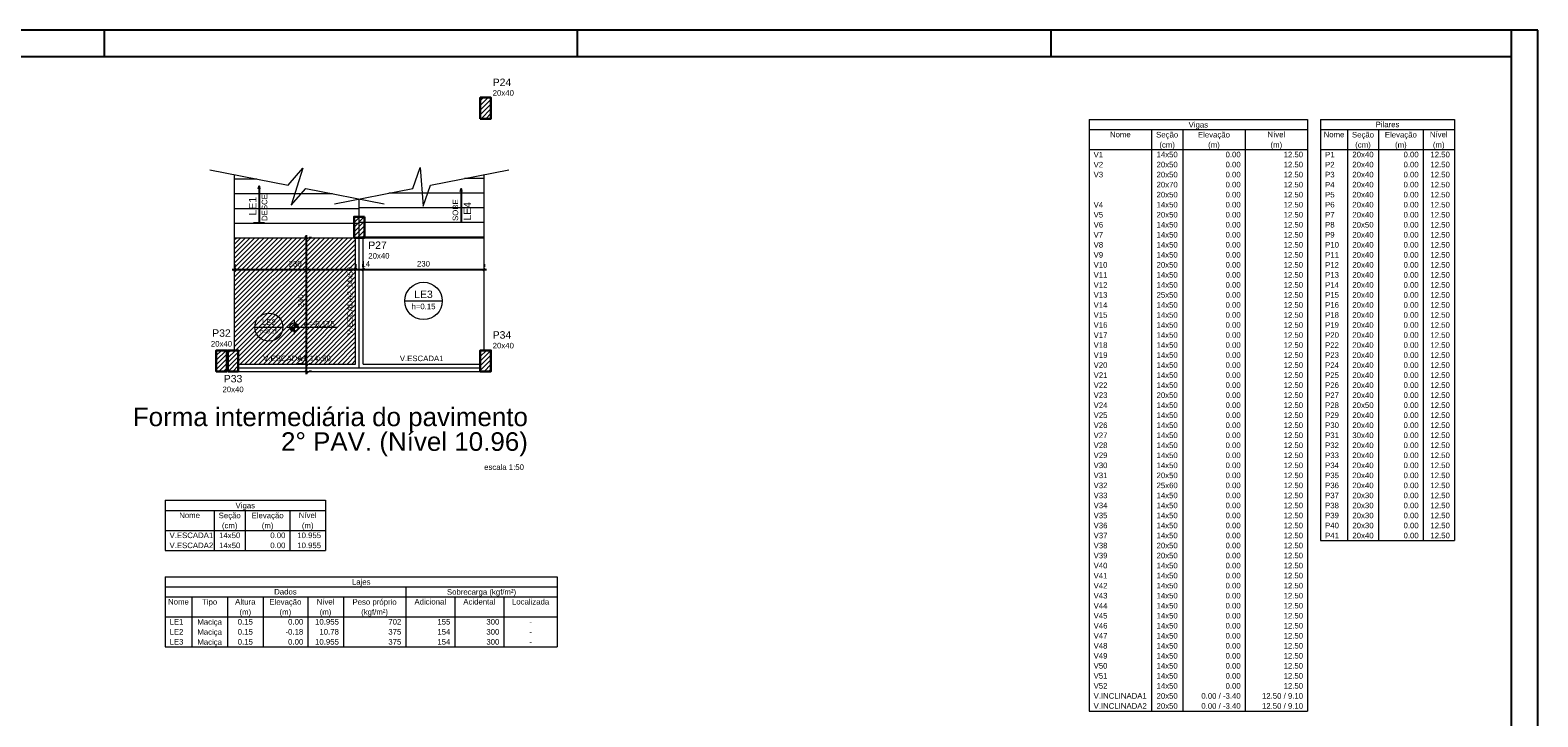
# Model space of a CAD drawing. Header units: millimetres. Extents: x 10 to 1250, y -62 to 528.
# Tile 193 of 193: x 103 to 160, y 296 to 322. Entities that reach past the tile are written whole.
import ezdxf

# ---------------------------------------------------------------- set-up
doc = ezdxf.new("R2010")
doc.units = ezdxf.units.MM
doc.header["$LTSCALE"] = 0.05
for name, color, linetype, lineweight in [('FO-Cortes', 9, 'Continuous', 5), ('FO-Cotas', 5, 'Continuous', 5), ('FO-Eixos', 5, 'Continuous', 5), ('FO-Hachura laje com elevação negativa', 31, 'Continuous', 5), ('FO-Hachura pilar que passa', 19, 'Continuous', 5), ('FO-Hachuras das lajes', 1, 'Continuous', 20), ('FO-Pilares', 4, 'Continuous', 30), ('FO-Textos das lajes', 3, 'Continuous', 20), ('FO-Textos das vigas', 7, 'Continuous', 5), ('FO-Textos dos pilares', 7, 'Continuous', 5), ('FO-Títulos', 7, 'Continuous', 5), ('FO-Vigas', 7, 'Continuous', 5)]:
    doc.layers.add(name, color=color, linetype=linetype, lineweight=lineweight)
doc.layers.add('FOLHA_PADRÃO', color=7, linetype='Continuous')
doc.styles.add('Arial', font='arial.ttf')
doc.styles.get("Standard").update_dxf_attribs({"font": 'arial.ttf'})
doc.dimstyles.get("Standard").update_dxf_attribs({"dimtxt": 0.18, "dimasz": 0.18, "dimexe": 0.18, "dimexo": 0.0625, "dimgap": 0.1, "dimtad": 1, "dimzin": 0, "dimdsep": 46, "dimtxsty": 'Standard', "dimblk": 'OBLIQUE', "dimcen": 0.1, "dimadec": 0, "dimazin": 0, "dimtfac": 1, "dimtofl": 0, "dimtmove": 0, "dimatfit": 3, "dimldrblk": 'OBLIQUE', "dimfxl": 1, "dimtolj": 1, "dimtzin": 0, "dimarcsym": 1})
doc.dimstyles.new('UM_50.000000', dxfattribs={"dimtxt": 0.18, "dimasz": 0.1, "dimexe": 0.1, "dimexo": 0.2, "dimgap": 0.1, "dimtad": 1, "dimdec": 1, "dimlfac": 50, "dimzin": 0, "dimdsep": 46, "dimtxsty": 'Standard', "dimblk": 'OBLIQUE', "dimcen": 0.09, "dimdle": 0.1, "dimadec": 1, "dimazin": 2, "dimtfac": 1, "dimtdec": 1, "dimtofl": 0, "dimtmove": 0, "dimatfit": 3, "dimldrblk": 'OBLIQUE', "dimfxl": 1, "dimtolj": 1, "dimarcsym": 1})
pattern_1 = [(45, (36.00608, 890.04209), (-0.088388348, 0.088388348), [])]

# ---------------------------------------------------------------- blocks, each defined once
blk = doc.blocks.new('_Oblique')
at = {"color": 0, "linetype": 'ByBlock', "lineweight": -2}
blk.add_line((-0.5, -0.5), (0.5, 0.5), dxfattribs=at)
blk = doc.blocks.new('*D602')
at = {"layer": 'Defpoints', "color": 0, "transparency": 16777216}
for p in [(110.783, 312.792), (115.383, 312.792), (115.383, 312.792)]:
    blk.add_point(p, dxfattribs=at)
at = {"layer": 'FO-Cotas', "color": 0, "lineweight": -2, "transparency": 16777216}
for p, q in [((110.783, 312.992), (110.783, 312.892)), ((115.383, 312.992), (115.383, 312.892)), ((110.683, 312.792), (115.483, 312.792))]:
    blk.add_line(p, q, dxfattribs=at)
at = {"layer": 'FO-Cotas', "color": 0, "lineweight": -2, "transparency": 16777216, "xscale": 0.1, "yscale": 0.1, "zscale": 0.1, "rotation": 180}
blk.add_blockref('_Oblique', (110.783, 312.792), dxfattribs=at)
at = {"layer": 'FO-Cotas', "color": 0, "lineweight": -2, "transparency": 16777216, "xscale": 0.1, "yscale": 0.1, "zscale": 0.1}
blk.add_blockref('_Oblique', (115.383, 312.792), dxfattribs=at)
at = {"layer": 'FO-Cotas', "transparency": 16777216, "insert": (113.083, 313.004), "char_height": 0.2118, "attachment_point": 5, "rotation": 0.00573, "style": 'Arial'}
blk.add_mtext('\\A1;230', dxfattribs=at)
blk = doc.blocks.new('*D603')
at = {"layer": 'Defpoints', "color": 0, "transparency": 16777216}
for p in [(115.383, 312.792), (115.663, 312.792), (115.663, 312.792)]:
    blk.add_point(p, dxfattribs=at)
at = {"layer": 'FO-Cotas', "color": 0, "lineweight": -2, "transparency": 16777216}
for p, q in [((115.383, 312.992), (115.383, 312.892)), ((115.663, 312.992), (115.663, 312.892)), ((115.283, 312.792), (115.763, 312.792))]:
    blk.add_line(p, q, dxfattribs=at)
at = {"layer": 'FO-Cotas', "color": 0, "lineweight": -2, "transparency": 16777216, "xscale": 0.1, "yscale": 0.1, "zscale": 0.1, "rotation": 180}
blk.add_blockref('_Oblique', (115.383, 312.792), dxfattribs=at)
at = {"layer": 'FO-Cotas', "color": 0, "lineweight": -2, "transparency": 16777216, "xscale": 0.1, "yscale": 0.1, "zscale": 0.1}
blk.add_blockref('_Oblique', (115.663, 312.792), dxfattribs=at)
at = {"layer": 'FO-Cotas', "transparency": 16777216, "insert": (115.769, 313.004), "char_height": 0.2118, "attachment_point": 5, "rotation": 0.00573, "style": 'Arial'}
blk.add_mtext('\\A1;14', dxfattribs=at)
blk = doc.blocks.new('*D604')
at = {"layer": 'Defpoints', "color": 0, "transparency": 16777216}
for p in [(115.663, 312.792), (120.263, 312.792), (120.263, 312.792)]:
    blk.add_point(p, dxfattribs=at)
at = {"layer": 'FO-Cotas', "color": 0, "lineweight": -2, "transparency": 16777216}
for p, q in [((115.663, 312.992), (115.663, 312.892)), ((120.263, 312.992), (120.263, 312.892)), ((115.563, 312.792), (120.363, 312.792))]:
    blk.add_line(p, q, dxfattribs=at)
at = {"layer": 'FO-Cotas', "color": 0, "lineweight": -2, "transparency": 16777216, "xscale": 0.1, "yscale": 0.1, "zscale": 0.1, "rotation": 180}
blk.add_blockref('_Oblique', (115.663, 312.792), dxfattribs=at)
at = {"layer": 'FO-Cotas', "color": 0, "lineweight": -2, "transparency": 16777216, "xscale": 0.1, "yscale": 0.1, "zscale": 0.1}
blk.add_blockref('_Oblique', (120.263, 312.792), dxfattribs=at)
at = {"layer": 'FO-Cotas', "transparency": 16777216, "insert": (117.963, 313.004), "char_height": 0.2118, "attachment_point": 5, "rotation": 0.00573, "style": 'Arial'}
blk.add_mtext('\\A1;230', dxfattribs=at)
blk = doc.blocks.new('*D605')
at = {"layer": 'Defpoints', "color": 0, "transparency": 16777216}
for p in [(113.511, 309.192), (113.511, 309.192), (113.511, 308.912)]:
    blk.add_point(p, dxfattribs=at)
at = {"layer": 'FO-Cotas', "color": 0, "lineweight": -2, "transparency": 16777216}
for p, q in [((113.511, 308.812), (113.511, 309.292)), ((113.711, 309.192), (113.611, 309.192)), ((113.711, 308.912), (113.611, 308.912))]:
    blk.add_line(p, q, dxfattribs=at)
at = {"layer": 'FO-Cotas', "color": 0, "lineweight": -2, "transparency": 16777216, "xscale": 0.1, "yscale": 0.1, "zscale": 0.1}
for p, rotation in [((113.511, 309.192), 90), ((113.511, 308.912), 270)]:
    blk.add_blockref('_Oblique', p, dxfattribs=dict(at, rotation=rotation))
at = {"layer": 'FO-Cotas', "transparency": 16777216, "insert": (113.299, 309.298), "char_height": 0.2118, "attachment_point": 5, "rotation": 90, "style": 'Arial'}
blk.add_mtext('\\A1;14', dxfattribs=at)
blk = doc.blocks.new('*D606')
at = {"layer": 'Defpoints', "color": 0, "transparency": 16777216}
for p in [(113.511, 313.992), (113.511, 313.992), (113.511, 309.192)]:
    blk.add_point(p, dxfattribs=at)
at = {"layer": 'FO-Cotas', "color": 0, "lineweight": -2, "transparency": 16777216}
for p, q in [((113.511, 309.092), (113.511, 314.092)), ((113.711, 313.992), (113.611, 313.992)), ((113.711, 309.192), (113.611, 309.192))]:
    blk.add_line(p, q, dxfattribs=at)
at = {"layer": 'FO-Cotas', "color": 0, "lineweight": -2, "transparency": 16777216, "xscale": 0.1, "yscale": 0.1, "zscale": 0.1}
for p, rotation in [((113.511, 313.992), 90), ((113.511, 309.192), 270)]:
    blk.add_blockref('_Oblique', p, dxfattribs=dict(at, rotation=rotation))
at = {"layer": 'FO-Cotas', "transparency": 16777216, "insert": (113.299, 311.592), "char_height": 0.2118, "attachment_point": 5, "rotation": 90, "style": 'Arial'}
blk.add_mtext('\\A1;240', dxfattribs=at)
blk = doc.blocks.new('A1EST. 1500')
at = {"layer": 'FOLHA_PADRÃO', "color": 1, "linetype": 'Continuous'}
for p, q in [((150.008, 59.4), (0, 59.4)), ((95.5, 59.4), (95.5, 58.4)), ((113.5, 58.4), (113.5, 59.4)), ((131.5, 59.4), (131.5, 58.4)), ((149, 59.4), (149, 58.4)), ((150, 59.4), (150, 0))]:
    blk.add_line(p, q, dxfattribs=at)
at = {"layer": 'FOLHA_PADRÃO', "color": 6, "linetype": 'Continuous'}
blk.add_lwpolyline([(149, 58.4), (149, 1), (1, 1), (1, 58.4), (149, 58.4)], dxfattribs=at)

msp = doc.modelspace()

# ---------------------------------------------------------------- hatches: boundary and pattern name
at = {"layer": 'FO-Hachura laje com elevação negativa', "linetype": 'Continuous'}
h = msp.add_hatch(dxfattribs=at)
h.set_pattern_fill('ANSI31', color=256, style=0)
h.set_pattern_definition(pattern_1)
h.paths.add_polyline_path([(115.3832, 309.192), (115.3832, 313.992), (115.3232, 313.992), (110.7832, 313.992), (110.7832, 309.712), (110.9232, 309.712), (110.9232, 309.192), (115.3832, 309.192)])
h = msp.add_hatch(dxfattribs=at)
h.set_pattern_fill('ANSI31', color=256, style=0)
h.set_pattern_definition(pattern_1)
h.paths.add_polyline_path([(115.3832, 309.192), (115.3832, 313.992), (115.3232, 313.992), (110.7832, 313.992), (110.7832, 309.712), (110.9232, 309.712), (110.9232, 309.192), (115.3832, 309.192)])
at = {"layer": 'FO-Hachura pilar que passa', "linetype": 'Continuous'}
h = msp.add_hatch(dxfattribs=at)
h.set_pattern_fill('ANSI31', color=256, style=0)
h.set_pattern_definition(pattern_1)
h.paths.add_polyline_path([(120.1232, 318.522), (120.3232, 318.522), (120.5232, 318.522), (120.5232, 318.922), (120.5232, 319.322), (120.3232, 319.322), (120.1232, 319.322), (120.1232, 318.922)])
h = msp.add_hatch(dxfattribs=at)
h.set_pattern_fill('ANSI31', color=256, style=0)
h.set_pattern_definition(pattern_1)
h.paths.add_polyline_path([(115.7232, 314.792), (115.5232, 314.792), (115.3232, 314.792), (115.3232, 314.392), (115.3232, 313.992), (115.5232, 313.992), (115.7232, 313.992), (115.7232, 314.392)])
h = msp.add_hatch(dxfattribs=at)
h.set_pattern_fill('ANSI31', color=256, style=0)
h.set_pattern_definition(pattern_1)
h.paths.add_polyline_path([(110.4832, 309.712), (110.2832, 309.712), (110.0832, 309.712), (110.0832, 309.312), (110.0832, 308.912), (110.2832, 308.912), (110.4832, 308.912), (110.4832, 309.312)])
h = msp.add_hatch(dxfattribs=at)
h.set_pattern_fill('ANSI31', color=256, style=0)
h.set_pattern_definition(pattern_1)
h.paths.add_polyline_path([(110.5232, 308.912), (110.7232, 308.912), (110.9232, 308.912), (110.9232, 309.312), (110.9232, 309.712), (110.7232, 309.712), (110.5232, 309.712), (110.5232, 309.312)])
h = msp.add_hatch(dxfattribs=at)
h.set_pattern_fill('ANSI31', color=256, style=0)
h.set_pattern_definition(pattern_1)
h.paths.add_polyline_path([(120.1232, 308.912), (120.3232, 308.912), (120.5232, 308.912), (120.5232, 309.312), (120.5232, 309.712), (120.3232, 309.712), (120.1232, 309.712), (120.1232, 309.312)])
at = {"layer": 'FO-Textos das lajes', "linetype": 'Continuous'}
for points in [[(113.0412, 310.5935), (113.2, 310.5935), (113.1946, 310.6347), (113.1788, 310.673), (113.1535, 310.7059), (113.1206, 310.7311), (113.0823, 310.747), (113.0412, 310.7524), (113.0412, 310.5935)], [(113.0412, 310.5935), (112.8823, 310.5935), (112.8878, 310.5524), (112.9036, 310.5141), (112.9289, 310.4812), (112.9618, 310.456), (113.0001, 310.4401), (113.0412, 310.4347), (113.0412, 310.5935)]]:
    msp.add_hatch(color=256, dxfattribs=at).paths.add_polyline_path(points)

# ---------------------------------------------------------------- linework, layer by layer
at = {"layer": 'FO-Cortes', "linetype": 'Continuous'}
for p, q in [((109.8352, 316.582), (112.8214, 315.9992)), ((112.8214, 315.9992), (113.3764, 316.6367)), ((113.3764, 316.6367), (112.9301, 315.2323)), ((117.5614, 315.8697), (117.836, 316.669)), ((117.836, 316.669), (117.9505, 315.1999)), ((118.225, 315.9992), (121.2112, 316.582)), ((112.9301, 315.2323), (113.485, 315.8697)), ((113.485, 315.8697), (116.4712, 315.287)), ((114.5752, 315.287), (117.5614, 315.8697)), ((117.9505, 315.1999), (118.225, 315.9992))]:
    msp.add_line(p, q, dxfattribs=at)
at = {"layer": 'FO-Eixos'}
for p, q in [((115.5232, 309.052), (115.5232, 313.992)), ((110.9232, 309.052), (115.5232, 309.052)), ((115.5232, 309.052), (120.1232, 309.052))]:
    msp.add_line(p, q, dxfattribs=at)
at = {"layer": 'FO-Hachuras das lajes', "linetype": 'Continuous'}
for p, q in [((110.7832, 313.992), (110.7832, 316.397)), ((120.2632, 313.992), (120.2632, 316.397)), ((110.7832, 316.232), (111.6287, 316.232)), ((120.2632, 316.252), (119.5202, 316.252)), ((110.7832, 315.672), (114.4984, 315.672)), ((115.5232, 313.992), (115.5232, 315.472)), ((115.5232, 313.992), (115.5232, 315.472)), ((120.2632, 315.692), (116.6506, 315.692)), ((110.7832, 315.112), (115.5232, 315.112)), ((120.2632, 315.132), (115.5232, 315.132)), ((110.7832, 314.552), (115.5232, 314.552)), ((120.2632, 314.572), (115.5232, 314.572)), ((120.2632, 314.012), (115.5232, 314.012))]:
    msp.add_line(p, q, dxfattribs=at)
at = {"layer": 'FO-Pilares'}
for points in [[(120.1232, 318.522), (120.3232, 318.522), (120.5232, 318.522), (120.5232, 318.922), (120.5232, 319.322), (120.3232, 319.322), (120.1232, 319.322), (120.1232, 318.922), (120.1232, 318.522)], [(115.7232, 314.792), (115.5232, 314.792), (115.3232, 314.792), (115.3232, 314.392), (115.3232, 313.992), (115.5232, 313.992), (115.7232, 313.992), (115.7232, 314.392), (115.7232, 314.792)], [(110.4832, 309.712), (110.2832, 309.712), (110.0832, 309.712), (110.0832, 309.312), (110.0832, 308.912), (110.2832, 308.912), (110.4832, 308.912), (110.4832, 309.312), (110.4832, 309.712)], [(110.5232, 308.912), (110.7232, 308.912), (110.9232, 308.912), (110.9232, 309.312), (110.9232, 309.712), (110.7232, 309.712), (110.5232, 309.712), (110.5232, 309.312), (110.5232, 308.912)], [(120.1232, 308.912), (120.3232, 308.912), (120.5232, 308.912), (120.5232, 309.312), (120.5232, 309.712), (120.3232, 309.712), (120.1232, 309.712), (120.1232, 309.312), (120.1232, 308.912)]]:
    msp.add_lwpolyline(points, close=True, dxfattribs=at)
at = {"layer": 'FO-Textos das lajes', "linetype": 'Continuous'}
for p, q in [((111.4981, 314.5797), (111.9217, 314.5797)), ((111.4981, 314.5797), (111.9217, 314.5797)), ((119.6014, 314.5797), (119.1778, 314.5797)), ((119.6014, 314.5797), (119.1778, 314.5797))]:
    msp.add_line(p, q, dxfattribs=at)
at = {"layer": 'FO-Textos das lajes'}
for p, q in [((117.2528, 311.592), (118.6736, 311.592)), ((113.0412, 310.8583), (113.0412, 310.3288)), ((111.552, 310.5935), (112.6176, 310.5935)), ((112.7764, 310.5935), (113.3059, 310.5935)), ((113.3059, 310.5935), (114.6971, 310.5935))]:
    msp.add_line(p, q, dxfattribs=at)
for centre, radius in [((117.9632, 311.592), 0.7104), ((112.0848, 310.5935), 0.5328), ((113.0412, 310.5935), 0.1588)]:
    msp.add_circle(centre, radius, dxfattribs=at)
at = {"layer": 'FO-Textos das vigas'}
for p, q in [((143.2681, 318.4889), (151.5706, 318.4889)), ((143.2681, 318.4889), (143.2681, 295.9957)), ((143.2681, 318.1076), (151.5706, 318.1076)), ((145.6402, 318.1076), (145.6402, 295.9957)), ((146.8263, 318.1076), (146.8263, 295.9957)), ((149.1985, 318.1076), (149.1985, 295.9957)), ((151.5706, 318.4889), (151.5706, 295.9957)), ((143.2681, 317.3452), (151.5706, 317.3452)), ((108.139, 304.0082), (114.2388, 304.0082)), ((108.139, 304.0082), (108.139, 302.102)), ((114.2388, 304.0082), (114.2388, 302.102)), ((108.139, 303.627), (114.2388, 303.627)), ((110.0028, 303.627), (110.0028, 302.102)), ((111.1889, 303.627), (111.1889, 302.102)), ((112.8833, 303.627), (112.8833, 302.102)), ((108.139, 302.8645), (114.2388, 302.8645)), ((108.139, 302.102), (114.2388, 302.102)), ((108.139, 301.102), (123.0497, 301.102)), ((108.139, 301.102), (108.139, 300.7208)), ((123.0497, 301.102), (123.0497, 300.7208)), ((108.139, 300.7208), (123.0497, 300.7208)), ((108.139, 300.7208), (123.0497, 300.7208)), ((108.139, 300.7208), (108.139, 298.4333)), ((108.139, 300.3395), (123.0497, 300.3395)), ((109.1556, 300.3395), (109.1556, 298.4333)), ((110.5111, 300.3395), (110.5111, 298.4333)), ((111.8667, 300.3395), (111.8667, 298.4333)), ((113.5611, 300.3395), (113.5611, 298.4333)), ((114.9166, 300.3395), (114.9166, 298.4333)), ((117.2887, 300.7208), (117.2887, 300.3395)), ((117.2887, 300.3395), (117.2887, 298.4333)), ((119.1526, 300.3395), (119.1526, 298.4333)), ((121.0164, 300.3395), (121.0164, 298.4333)), ((123.0497, 300.7208), (123.0497, 298.4333)), ((108.139, 299.577), (123.0497, 299.577)), ((108.139, 298.4333), (123.0497, 298.4333)), ((143.2681, 295.9957), (151.5706, 295.9957))]:
    msp.add_line(p, q, dxfattribs=at)
at = {"layer": 'FO-Textos dos pilares'}
for p, q in [((152.0677, 318.4889), (157.1509, 318.4889)), ((152.0677, 318.4889), (152.0677, 302.4768)), ((152.0677, 318.1076), (157.1509, 318.1076)), ((153.0843, 318.1076), (153.0843, 302.4768)), ((154.2704, 318.1076), (154.2704, 302.4768)), ((155.9648, 318.1076), (155.9648, 302.4768)), ((157.1509, 318.4889), (157.1509, 302.4768)), ((152.0677, 317.3452), (157.1509, 317.3452)), ((152.0677, 302.4768), (157.1509, 302.4768))]:
    msp.add_line(p, q, dxfattribs=at)
at = {"layer": 'FO-Vigas'}
for p, q in [((110.7832, 313.992), (115.3232, 313.992)), ((110.7832, 309.712), (110.7832, 313.992)), ((115.3832, 309.192), (115.3832, 313.992)), ((115.6632, 309.192), (115.6632, 313.992)), ((115.7232, 313.992), (120.2632, 313.992)), ((120.2632, 309.712), (120.2632, 313.992)), ((110.9232, 309.192), (115.3832, 309.192)), ((115.6632, 309.192), (120.1232, 309.192)), ((110.9232, 308.912), (115.5232, 308.912)), ((115.5232, 308.912), (120.1232, 308.912))]:
    msp.add_line(p, q, dxfattribs=at)

# ---------------------------------------------------------------- block references
msp.add_blockref('A1EST. 1500', (10.3174, 262.4885))

# ---------------------------------------------------------------- texts
at = {"layer": 'FO-Textos das lajes', "linetype": 'Continuous', "attachment_point": 7, "rotation": 90, "line_spacing_factor": 0.798, "style": 'Arial'}
for s, insert, char_height in [('LE1', (111.611, 314.8445), 0.2824), ('DESCE', (112.0276, 314.6327), 0.2118), ('SOBE', (119.2837, 314.6327), 0.2118), ('LE4', (119.7708, 314.6503), 0.2824)]:
    msp.add_mtext(s, dxfattribs=dict(at, insert=insert, char_height=char_height))
at = {"layer": 'FO-Textos das lajes', "line_spacing_factor": 0.798, "style": 'Arial'}
for s, insert, char_height, attachment_point in [('LE3', (117.9632, 311.6979), 0.2824, 8), ('h=0.15', (117.9632, 311.2743), 0.2118, 8), ('LE2', (112.0848, 310.673), 0.2118, 8), ('e=-0.175', (113.4118, 310.6147), 0.2118, 7), ('h=0.15', (112.0848, 310.3553), 0.15885, 8)]:
    msp.add_mtext(s, dxfattribs=dict(at, insert=insert, char_height=char_height, attachment_point=attachment_point))
at = {"layer": 'FO-Textos das vigas', "linetype": 'Continuous', "char_height": 0.2118, "line_spacing_factor": 0.798, "style": 'Arial'}
for s, insert, attachment_point in [('Vigas', (147.4191, 318.1226), 8), ('Nível', (150.3846, 317.8111), 8), ('Nome', (144.4542, 317.8111), 8), ('Seção', (146.2331, 317.7416), 8), ('(cm)', (146.2331, 317.3596), 8), ('Elevação', (148.0121, 317.7416), 8), ('(m)', (148.0121, 317.3596), 8), ('(m)', (150.3851, 317.3596), 8), ('V1', (143.4375, 317.0486), 7), ('14x50', (146.2333, 317.0486), 8), ('0.00', (149.029, 317.0486), 9), ('12.50', (151.4012, 317.0486), 9), ('V2', (143.4375, 316.6674), 7), ('V3', (143.4375, 316.2862), 7), ('20x50', (146.2333, 316.6674), 8), ('20x50', (146.2333, 316.2862), 8), ('0.00', (149.029, 316.6674), 9), ('0.00', (149.029, 316.2862), 9), ('12.50', (151.4012, 316.6674), 9), ('12.50', (151.4012, 316.2862), 9), ('20x70', (146.2333, 315.9049), 8), ('0.00', (149.029, 315.9049), 9), ('12.50', (151.4012, 315.9049), 9), ('V4', (143.4375, 315.1424), 7), ('20x50', (146.2333, 315.5237), 8), ('14x50', (146.2333, 315.1424), 8), ('0.00', (149.029, 315.5237), 9), ('0.00', (149.029, 315.1424), 9), ('12.50', (151.4012, 315.5237), 9), ('12.50', (151.4012, 315.1424), 9), ('V5', (143.4375, 314.7612), 7), ('20x50', (146.2333, 314.7612), 8), ('0.00', (149.029, 314.7612), 9), ('12.50', (151.4012, 314.7612), 9), ('V6', (143.4375, 314.38), 7), ('V7', (143.4375, 313.9987), 7), ('14x50', (146.2333, 314.38), 8), ('14x50', (146.2333, 313.9987), 8), ('0.00', (149.029, 314.38), 9), ('0.00', (149.029, 313.9987), 9), ('12.50', (151.4012, 314.38), 9), ('12.50', (151.4012, 313.9987), 9), ('V8', (143.4375, 313.6175), 7), ('V9', (143.4375, 313.2362), 7), ('14x50', (146.2333, 313.6175), 8), ('14x50', (146.2333, 313.2362), 8), ('0.00', (149.029, 313.6175), 9), ('0.00', (149.029, 313.2362), 9), ('12.50', (151.4012, 313.6175), 9), ('12.50', (151.4012, 313.2362), 9), ('V10', (143.4375, 312.855), 7), ('20x50', (146.2333, 312.855), 8), ('0.00', (149.029, 312.855), 9), ('12.50', (151.4012, 312.855), 9), ('V11', (143.4375, 312.4738), 7), ('V12', (143.4375, 312.0925), 7), ('14x50', (146.2333, 312.4738), 8), ('14x50', (146.2333, 312.0925), 8), ('0.00', (149.029, 312.4738), 9), ('0.00', (149.029, 312.0925), 9), ('12.50', (151.4012, 312.4738), 9), ('12.50', (151.4012, 312.0925), 9), ('V13', (143.4375, 311.7113), 7), ('25x50', (146.2333, 311.7113), 8), ('0.00', (149.029, 311.7113), 9), ('12.50', (151.4012, 311.7113), 9), ('V14', (143.4375, 311.33), 7), ('V15', (143.4375, 310.9488), 7), ('14x50', (146.2333, 311.33), 8), ('14x50', (146.2333, 310.9488), 8), ('0.00', (149.029, 311.33), 9), ('0.00', (149.029, 310.9488), 9), ('12.50', (151.4012, 311.33), 9), ('12.50', (151.4012, 310.9488), 9), ('V16', (143.4375, 310.5676), 7), ('14x50', (146.2333, 310.5676), 8), ('0.00', (149.029, 310.5676), 9), ('12.50', (151.4012, 310.5676), 9), ('V17', (143.4375, 310.1863), 7), ('V18', (143.4375, 309.8051), 7), ('14x50', (146.2333, 310.1863), 8), ('14x50', (146.2333, 309.8051), 8), ('0.00', (149.029, 310.1863), 9), ('0.00', (149.029, 309.8051), 9), ('12.50', (151.4012, 310.1863), 9), ('12.50', (151.4012, 309.8051), 9), ('V.ESCADA1', (113.5287, 309.2979), 9), ('14x50', (113.6346, 309.2979), 7), ('V.ESCADA1', (117.8932, 309.2979), 8), ('V19', (143.4375, 309.4238), 7), ('14x50', (146.2333, 309.4238), 8), ('0.00', (149.029, 309.4238), 9), ('12.50', (151.4012, 309.4238), 9), ('V20', (143.4375, 309.0426), 7), ('V21', (143.4375, 308.6614), 7), ('14x50', (146.2333, 309.0426), 8), ('14x50', (146.2333, 308.6614), 8), ('0.00', (149.029, 309.0426), 9), ('0.00', (149.029, 308.6614), 9), ('12.50', (151.4012, 309.0426), 9), ('12.50', (151.4012, 308.6614), 9), ('V22', (143.4375, 308.2801), 7), ('14x50', (146.2333, 308.2801), 8), ('0.00', (149.029, 308.2801), 9), ('12.50', (151.4012, 308.2801), 9), ('V23', (143.4375, 307.8989), 7), ('V24', (143.4375, 307.5176), 7), ('20x50', (146.2333, 307.8989), 8), ('14x50', (146.2333, 307.5176), 8), ('0.00', (149.029, 307.8989), 9), ('0.00', (149.029, 307.5176), 9), ('12.50', (151.4012, 307.8989), 9), ('12.50', (151.4012, 307.5176), 9), ('V25', (143.4375, 307.1364), 7), ('14x50', (146.2333, 307.1364), 8), ('0.00', (149.029, 307.1364), 9), ('12.50', (151.4012, 307.1364), 9), ('V26', (143.4375, 306.7552), 7), ('V27', (143.4375, 306.3739), 7), ('14x50', (146.2333, 306.7552), 8), ('14x50', (146.2333, 306.3739), 8), ('0.00', (149.029, 306.7552), 9), ('0.00', (149.029, 306.3739), 9), ('12.50', (151.4012, 306.7552), 9), ('12.50', (151.4012, 306.3739), 9), ('V28', (143.4375, 305.9927), 7), ('14x50', (146.2333, 305.9927), 8), ('0.00', (149.029, 305.9927), 9), ('12.50', (151.4012, 305.9927), 9), ('V29', (143.4375, 305.6114), 7), ('V30', (143.4375, 305.2302), 7), ('14x50', (146.2333, 305.6114), 8), ('14x50', (146.2333, 305.2302), 8), ('0.00', (149.029, 305.6114), 9), ('0.00', (149.029, 305.2302), 9), ('12.50', (151.4012, 305.6114), 9), ('12.50', (151.4012, 305.2302), 9), ('V31', (143.4375, 304.849), 7), ('20x50', (146.2333, 304.849), 8), ('0.00', (149.029, 304.849), 9), ('12.50', (151.4012, 304.849), 9), ('V32', (143.4375, 304.4677), 7), ('V33', (143.4375, 304.0865), 7), ('25x60', (146.2333, 304.4677), 8), ('14x50', (146.2333, 304.0865), 8), ('0.00', (149.029, 304.4677), 9), ('0.00', (149.029, 304.0865), 9), ('12.50', (151.4012, 304.4677), 9), ('12.50', (151.4012, 304.0865), 9), ('Vigas', (111.1885, 303.642), 8), ('V34', (143.4375, 303.7052), 7), ('14x50', (146.2333, 303.7052), 8), ('0.00', (149.029, 303.7052), 9), ('12.50', (151.4012, 303.7052), 9), ('Nome', (109.0709, 303.3304), 8), ('Seção', (110.5955, 303.261), 8), ('Elevação', (112.0365, 303.261), 8), ('Nível', (113.5611, 303.3304), 8), ('V35', (143.4375, 303.324), 7), ('V36', (143.4375, 302.9428), 7), ('14x50', (146.2333, 303.324), 8), ('14x50', (146.2333, 302.9428), 8), ('0.00', (149.029, 303.324), 9), ('0.00', (149.029, 302.9428), 9), ('12.50', (151.4012, 303.324), 9), ('12.50', (151.4012, 302.9428), 9), ('V.ESCADA1', (108.3084, 302.568), 7), ('14x50', (110.5959, 302.568), 8), ('(cm)', (110.5955, 302.879), 8), ('(m)', (112.0365, 302.879), 8), ('0.00', (112.7139, 302.568), 9), ('10.955', (114.0694, 302.568), 9), ('(m)', (113.5615, 302.879), 8), ('V37', (143.4375, 302.5615), 7), ('14x50', (146.2333, 302.5615), 8), ('0.00', (149.029, 302.5615), 9), ('12.50', (151.4012, 302.5615), 9), ('V.ESCADA2', (108.3084, 302.1867), 7), ('14x50', (110.5959, 302.1867), 8), ('0.00', (112.7139, 302.1867), 9), ('10.955', (114.0694, 302.1867), 9), ('V38', (143.4375, 302.1803), 7), ('V39', (143.4375, 301.799), 7), ('20x50', (146.2333, 302.1803), 8), ('20x50', (146.2333, 301.799), 8), ('0.00', (149.029, 302.1803), 9), ('0.00', (149.029, 301.799), 9), ('12.50', (151.4012, 302.1803), 9), ('12.50', (151.4012, 301.799), 9), ('V40', (143.4375, 301.4178), 7), ('14x50', (146.2333, 301.4178), 8), ('0.00', (149.029, 301.4178), 9), ('12.50', (151.4012, 301.4178), 9), ('Lajes', (115.5945, 300.736), 8), ('V41', (143.4375, 301.0366), 7), ('V42', (143.4375, 300.6553), 7), ('14x50', (146.2333, 301.0366), 8), ('14x50', (146.2333, 300.6553), 8), ('0.00', (149.029, 301.0366), 9), ('0.00', (149.029, 300.6553), 9), ('12.50', (151.4012, 301.0366), 9), ('12.50', (151.4012, 300.6553), 9), ('Altura', (111.1889, 300.043), 8), ('Dados', (112.7139, 300.4242), 8), ('Nível', (114.2388, 300.043), 8), ('Adicional', (118.2207, 300.043), 8), ('Sobrecarga (kgf/m²)', (120.1695, 300.354), 8), ('Acidental', (120.0845, 300.043), 8), ('Localizada', (122.0331, 300.043), 8), ('V43', (143.4375, 300.2741), 7), ('14x50', (146.2333, 300.2741), 8), ('0.00', (149.029, 300.2741), 9), ('12.50', (151.4012, 300.2741), 9), ('Nome', (108.6473, 300.043), 8), ('Tipo', (109.8335, 299.973), 8), ('(m)', (111.1885, 299.592), 8), ('Elevação', (112.7135, 299.973), 8), ('(m)', (112.7135, 299.592), 8), ('(m)', (114.2385, 299.592), 8), ('Peso próprio', (116.1025, 299.973), 8), ('(kgf/m²)', (116.1025, 299.592), 8), ('V44', (143.4375, 299.8928), 7), ('V45', (143.4375, 299.5116), 7), ('14x50', (146.2333, 299.8928), 8), ('14x50', (146.2333, 299.5116), 8), ('0.00', (149.029, 299.8928), 9), ('0.00', (149.029, 299.5116), 9), ('12.50', (151.4012, 299.8928), 9), ('12.50', (151.4012, 299.5116), 9), ('LE1', (108.3084, 299.2805), 7), ('Maciça', (109.8335, 299.211), 8), ('0.15', (111.1889, 299.2805), 8), ('0.00', (113.3916, 299.2805), 9), ('10.955', (114.7471, 299.2805), 9), ('702', (117.1193, 299.2805), 9), ('155', (118.9831, 299.2805), 9), ('300', (120.847, 299.2805), 9), ('-', (122.0331, 299.2805), 8), ('V46', (143.4375, 299.1304), 7), ('14x50', (146.2333, 299.1304), 8), ('0.00', (149.029, 299.1304), 9), ('12.50', (151.4012, 299.1304), 9), ('LE2', (108.3084, 298.8993), 7), ('LE3', (108.3084, 298.518), 7), ('Maciça', (109.8335, 298.829), 8), ('Maciça', (109.8335, 298.448), 8), ('0.15', (111.1889, 298.8993), 8), ('0.15', (111.1889, 298.518), 8), ('-0.18', (113.3916, 298.8993), 9), ('0.00', (113.3916, 298.518), 9), ('10.955', (114.7471, 298.518), 9), ('10.78', (114.7471, 298.8993), 9), ('375', (117.1193, 298.8993), 9), ('375', (117.1193, 298.518), 9), ('154', (118.9831, 298.8993), 9), ('154', (118.9831, 298.518), 9), ('300', (120.847, 298.8993), 9), ('300', (120.847, 298.518), 9), ('-', (122.0331, 298.8993), 8), ('-', (122.0331, 298.518), 8), ('V47', (143.4375, 298.7491), 7), ('V48', (143.4375, 298.3679), 7), ('14x50', (146.2333, 298.7491), 8), ('14x50', (146.2333, 298.3679), 8), ('0.00', (149.029, 298.7491), 9), ('0.00', (149.029, 298.3679), 9), ('12.50', (151.4012, 298.7491), 9), ('12.50', (151.4012, 298.3679), 9), ('V49', (143.4375, 297.9866), 7), ('14x50', (146.2333, 297.9866), 8), ('0.00', (149.029, 297.9866), 9), ('12.50', (151.4012, 297.9866), 9), ('V50', (143.4375, 297.6054), 7), ('V51', (143.4375, 297.2242), 7), ('14x50', (146.2333, 297.6054), 8), ('14x50', (146.2333, 297.2242), 8), ('0.00', (149.029, 297.6054), 9), ('0.00', (149.029, 297.2242), 9), ('12.50', (151.4012, 297.6054), 9), ('12.50', (151.4012, 297.2242), 9), ('V52', (143.4375, 296.8429), 7), ('14x50', (146.2333, 296.8429), 8), ('0.00', (149.029, 296.8429), 9), ('12.50', (151.4012, 296.8429), 9), ('V.INCLINADA1', (143.4375, 296.4617), 7), ('V.INCLINADA2', (143.4375, 296.0804), 7), ('20x50', (146.2333, 296.4617), 8), ('20x50', (146.2333, 296.0804), 8), ('0.00 / -3.40', (149.029, 296.4617), 9), ('0.00 / -3.40', (149.029, 296.0804), 9), ('12.50 / 9.10', (151.4012, 296.4617), 9), ('12.50 / 9.10', (151.4012, 296.0804), 9)]:
    msp.add_mtext(s, dxfattribs=dict(at, insert=insert, attachment_point=attachment_point))
at = {"layer": 'FO-Textos das vigas', "linetype": 'Continuous', "char_height": 0.2118, "rotation": 90, "line_spacing_factor": 0.798, "style": 'Arial'}
for s, insert, attachment_point in [('14x50', (115.2773, 312.0734), 7), ('V.ESCADA2', (115.2773, 311.9675), 9)]:
    msp.add_mtext(s, dxfattribs=dict(at, insert=insert, attachment_point=attachment_point))
at = {"layer": 'FO-Textos dos pilares', "linetype": 'Continuous', "line_spacing_factor": 0.798, "style": 'Arial'}
for s, insert, char_height, attachment_point in [('P24', (120.5938, 319.7632), 0.2824, 7), ('20x40', (120.5938, 319.3926), 0.2118, 7), ('Pilares', (154.6093, 318.1924), 0.2118, 8), ('Nível', (156.5578, 317.8111), 0.2118, 8), ('Nome', (152.576, 317.8111), 0.2118, 8), ('Seção', (153.6777, 317.7414), 0.2118, 8), ('(cm)', (153.6777, 317.3604), 0.2118, 8), ('Elevação', (155.1177, 317.7414), 0.2118, 8), ('(m)', (155.1177, 317.3604), 0.2118, 8), ('(m)', (156.5577, 317.3604), 0.2118, 8), ('P1', (152.2371, 317.0486), 0.2118, 7), ('20x40', (153.6774, 317.0486), 0.2118, 8), ('0.00', (155.7954, 317.0486), 0.2118, 9), ('12.50', (156.9814, 317.0486), 0.2118, 9), ('P2', (152.2371, 316.6674), 0.2118, 7), ('P3', (152.2371, 316.2862), 0.2118, 7), ('20x40', (153.6774, 316.6674), 0.2118, 8), ('20x40', (153.6774, 316.2862), 0.2118, 8), ('0.00', (155.7954, 316.6674), 0.2118, 9), ('0.00', (155.7954, 316.2862), 0.2118, 9), ('12.50', (156.9814, 316.6674), 0.2118, 9), ('12.50', (156.9814, 316.2862), 0.2118, 9), ('P4', (152.2371, 315.9049), 0.2118, 7), ('20x40', (153.6774, 315.9049), 0.2118, 8), ('0.00', (155.7954, 315.9049), 0.2118, 9), ('12.50', (156.9814, 315.9049), 0.2118, 9), ('P5', (152.2371, 315.5237), 0.2118, 7), ('P6', (152.2371, 315.1424), 0.2118, 7), ('20x40', (153.6774, 315.5237), 0.2118, 8), ('20x40', (153.6774, 315.1424), 0.2118, 8), ('0.00', (155.7954, 315.5237), 0.2118, 9), ('0.00', (155.7954, 315.1424), 0.2118, 9), ('12.50', (156.9814, 315.5237), 0.2118, 9), ('12.50', (156.9814, 315.1424), 0.2118, 9), ('P7', (152.2371, 314.7612), 0.2118, 7), ('20x40', (153.6774, 314.7612), 0.2118, 8), ('0.00', (155.7954, 314.7612), 0.2118, 9), ('12.50', (156.9814, 314.7612), 0.2118, 9), ('P8', (152.2371, 314.38), 0.2118, 7), ('P9', (152.2371, 313.9987), 0.2118, 7), ('20x50', (153.6774, 314.38), 0.2118, 8), ('20x40', (153.6774, 313.9987), 0.2118, 8), ('0.00', (155.7954, 314.38), 0.2118, 9), ('0.00', (155.7954, 313.9987), 0.2118, 9), ('12.50', (156.9814, 314.38), 0.2118, 9), ('12.50', (156.9814, 313.9987), 0.2118, 9), ('P27', (115.8644, 313.5684), 0.2824, 7), ('P10', (152.2371, 313.6175), 0.2118, 7), ('20x40', (153.6774, 313.6175), 0.2118, 8), ('20x40', (153.6774, 313.2362), 0.2118, 8), ('0.00', (155.7954, 313.6175), 0.2118, 9), ('0.00', (155.7954, 313.2362), 0.2118, 9), ('12.50', (156.9814, 313.6175), 0.2118, 9), ('12.50', (156.9814, 313.2362), 0.2118, 9), ('20x40', (115.8644, 313.1977), 0.2118, 7), ('P11', (152.2371, 313.2362), 0.2118, 7), ('P12', (152.2371, 312.855), 0.2118, 7), ('20x40', (153.6774, 312.855), 0.2118, 8), ('0.00', (155.7954, 312.855), 0.2118, 9), ('12.50', (156.9814, 312.855), 0.2118, 9), ('P13', (152.2371, 312.4738), 0.2118, 7), ('P14', (152.2371, 312.0925), 0.2118, 7), ('20x40', (153.6774, 312.4738), 0.2118, 8), ('20x40', (153.6774, 312.0925), 0.2118, 8), ('0.00', (155.7954, 312.4738), 0.2118, 9), ('0.00', (155.7954, 312.0925), 0.2118, 9), ('12.50', (156.9814, 312.4738), 0.2118, 9), ('12.50', (156.9814, 312.0925), 0.2118, 9), ('P15', (152.2371, 311.7113), 0.2118, 7), ('20x40', (153.6774, 311.7113), 0.2118, 8), ('0.00', (155.7954, 311.7113), 0.2118, 9), ('12.50', (156.9814, 311.7113), 0.2118, 9), ('P16', (152.2371, 311.33), 0.2118, 7), ('P18', (152.2371, 310.9488), 0.2118, 7), ('20x40', (153.6774, 311.33), 0.2118, 8), ('20x40', (153.6774, 310.9488), 0.2118, 8), ('0.00', (155.7954, 311.33), 0.2118, 9), ('0.00', (155.7954, 310.9488), 0.2118, 9), ('12.50', (156.9814, 311.33), 0.2118, 9), ('12.50', (156.9814, 310.9488), 0.2118, 9), ('P19', (152.2371, 310.5676), 0.2118, 7), ('20x40', (153.6774, 310.5676), 0.2118, 8), ('0.00', (155.7954, 310.5676), 0.2118, 9), ('12.50', (156.9814, 310.5676), 0.2118, 9), ('20x40', (110.2832, 309.8532), 0.2118, 8), ('P32', (110.2832, 310.2238), 0.2824, 8), ('P34', (120.5938, 310.1532), 0.2824, 7), ('P20', (152.2371, 310.1863), 0.2118, 7), ('P22', (152.2371, 309.8051), 0.2118, 7), ('20x40', (153.6774, 310.1863), 0.2118, 8), ('20x40', (153.6774, 309.8051), 0.2118, 8), ('0.00', (155.7954, 310.1863), 0.2118, 9), ('0.00', (155.7954, 309.8051), 0.2118, 9), ('12.50', (156.9814, 310.1863), 0.2118, 9), ('12.50', (156.9814, 309.8051), 0.2118, 9), ('20x40', (120.5938, 309.7826), 0.2118, 7), ('P23', (152.2371, 309.4238), 0.2118, 7), ('20x40', (153.6774, 309.4238), 0.2118, 8), ('0.00', (155.7954, 309.4238), 0.2118, 9), ('12.50', (156.9814, 309.4238), 0.2118, 9), ('P24', (152.2371, 309.0426), 0.2118, 7), ('P25', (152.2371, 308.6614), 0.2118, 7), ('20x40', (153.6774, 309.0426), 0.2118, 8), ('20x40', (153.6774, 308.6614), 0.2118, 8), ('0.00', (155.7954, 309.0426), 0.2118, 9), ('0.00', (155.7954, 308.6614), 0.2118, 9), ('12.50', (156.9814, 309.0426), 0.2118, 9), ('12.50', (156.9814, 308.6614), 0.2118, 9), ('20x40', (110.7232, 308.1177), 0.2118, 8), ('P33', (110.7232, 308.4884), 0.2824, 8), ('P26', (152.2371, 308.2801), 0.2118, 7), ('20x40', (153.6774, 308.2801), 0.2118, 8), ('0.00', (155.7954, 308.2801), 0.2118, 9), ('12.50', (156.9814, 308.2801), 0.2118, 9), ('P27', (152.2371, 307.8989), 0.2118, 7), ('P28', (152.2371, 307.5176), 0.2118, 7), ('20x40', (153.6774, 307.8989), 0.2118, 8), ('20x50', (153.6774, 307.5176), 0.2118, 8), ('0.00', (155.7954, 307.8989), 0.2118, 9), ('0.00', (155.7954, 307.5176), 0.2118, 9), ('12.50', (156.9814, 307.8989), 0.2118, 9), ('12.50', (156.9814, 307.5176), 0.2118, 9), ('P29', (152.2371, 307.1364), 0.2118, 7), ('20x40', (153.6774, 307.1364), 0.2118, 8), ('0.00', (155.7954, 307.1364), 0.2118, 9), ('12.50', (156.9814, 307.1364), 0.2118, 9), ('P30', (152.2371, 306.7552), 0.2118, 7), ('P31', (152.2371, 306.3739), 0.2118, 7), ('30x40', (153.6774, 306.3739), 0.2118, 8), ('20x40', (153.6774, 306.7552), 0.2118, 8), ('0.00', (155.7954, 306.7552), 0.2118, 9), ('0.00', (155.7954, 306.3739), 0.2118, 9), ('12.50', (156.9814, 306.7552), 0.2118, 9), ('12.50', (156.9814, 306.3739), 0.2118, 9), ('P32', (152.2371, 305.9927), 0.2118, 7), ('20x40', (153.6774, 305.9927), 0.2118, 8), ('0.00', (155.7954, 305.9927), 0.2118, 9), ('12.50', (156.9814, 305.9927), 0.2118, 9), ('P33', (152.2371, 305.6114), 0.2118, 7), ('P34', (152.2371, 305.2302), 0.2118, 7), ('20x40', (153.6774, 305.6114), 0.2118, 8), ('20x40', (153.6774, 305.2302), 0.2118, 8), ('0.00', (155.7954, 305.6114), 0.2118, 9), ('0.00', (155.7954, 305.2302), 0.2118, 9), ('12.50', (156.9814, 305.6114), 0.2118, 9), ('12.50', (156.9814, 305.2302), 0.2118, 9), ('P35', (152.2371, 304.849), 0.2118, 7), ('20x40', (153.6774, 304.849), 0.2118, 8), ('0.00', (155.7954, 304.849), 0.2118, 9), ('12.50', (156.9814, 304.849), 0.2118, 9), ('P36', (152.2371, 304.4677), 0.2118, 7), ('P37', (152.2371, 304.0865), 0.2118, 7), ('20x40', (153.6774, 304.4677), 0.2118, 8), ('20x30', (153.6774, 304.0865), 0.2118, 8), ('0.00', (155.7954, 304.4677), 0.2118, 9), ('0.00', (155.7954, 304.0865), 0.2118, 9), ('12.50', (156.9814, 304.4677), 0.2118, 9), ('12.50', (156.9814, 304.0865), 0.2118, 9), ('P38', (152.2371, 303.7052), 0.2118, 7), ('20x30', (153.6774, 303.7052), 0.2118, 8), ('0.00', (155.7954, 303.7052), 0.2118, 9), ('12.50', (156.9814, 303.7052), 0.2118, 9), ('P39', (152.2371, 303.324), 0.2118, 7), ('P40', (152.2371, 302.9428), 0.2118, 7), ('20x30', (153.6774, 303.324), 0.2118, 8), ('20x30', (153.6774, 302.9428), 0.2118, 8), ('0.00', (155.7954, 303.324), 0.2118, 9), ('0.00', (155.7954, 302.9428), 0.2118, 9), ('12.50', (156.9814, 303.324), 0.2118, 9), ('12.50', (156.9814, 302.9428), 0.2118, 9), ('P41', (152.2371, 302.5615), 0.2118, 7), ('20x40', (153.6774, 302.5615), 0.2118, 8), ('0.00', (155.7954, 302.5615), 0.2118, 9), ('12.50', (156.9814, 302.5615), 0.2118, 9)]:
    msp.add_mtext(s, dxfattribs=dict(at, insert=insert, char_height=char_height, attachment_point=attachment_point))
at = {"layer": 'FO-Títulos', "linetype": 'Continuous', "insert": (121.9311, 305.6781), "char_height": 0.706, "width": 15.56118, "attachment_point": 9, "line_spacing_factor": 0.798, "style": 'Arial'}
msp.add_mtext('Forma intermediária do pavimento 2%%d PAV. (Nível 10.96)', dxfattribs=at)
at = {"layer": 'FO-Títulos', "linetype": 'Continuous', "insert": (121.7815, 305.1617), "char_height": 0.2118, "attachment_point": 9, "line_spacing_factor": 0.798, "style": 'Arial'}
msp.add_mtext('escala 1:50', dxfattribs=at)

# ---------------------------------------------------------------- dimensions: what is measured, and where the dimension line sits
at = {"layer": 'FO-Cotas'}
for base, p1, p2, picture, middle in [((113.5112, 313.992), (113.5112, 309.192), (113.5112, 313.992), '*D606', (113.2994, 311.592)), ((113.5112, 309.192), (113.5112, 308.912), (113.5112, 309.192), '*D605', (113.2994, 309.2979))]:
    dim = msp.add_linear_dim(base=base, p1=p1, p2=p2, angle=90, dimstyle='UM_50.000000', override={"dimtxt": 0.2118, "dimasz": 0.1, "dimexe": 0.1, "dimexo": 0.2, "dimtad": 1, "dimtih": 0, "dimtoh": 0, "dimdec": 1, "dimlfac": 50, "dimzin": 8, "dimtxsty": 'Arial', "dimblk": 'Oblique', "dimblk1": 'Oblique', "dimblk2": 'Oblique', "dimsah": 1, "dimdle": 0.1, "dimse1": 0, "dimse2": 0, "dimclrt": 256, "dimadec": 1, "dimazin": 3, "dimtmove": 2, "dimldrblk": 'Oblique'}, dxfattribs=at)
    dim.commit()
    dim.dimension.update_dxf_attribs({"geometry": picture, "text_midpoint": middle, "dimtype": 160, "text_rotation": 90})
for base, p1, p2, picture, middle in [((115.3832, 312.792), (110.7832, 312.792), (115.3832, 312.792), '*D602', (113.0832, 313.0038)), ((115.6632, 312.792), (115.3832, 312.792), (115.6632, 312.792), '*D603', (115.7691, 313.0038)), ((120.2632, 312.792), (115.6632, 312.792), (120.2632, 312.792), '*D604', (117.9632, 313.0038))]:
    dim = msp.add_linear_dim(base=base, p1=p1, p2=p2, dimstyle='UM_50.000000', override={"dimtxt": 0.2118, "dimasz": 0.1, "dimexe": 0.1, "dimexo": 0.2, "dimtad": 1, "dimtih": 0, "dimtoh": 0, "dimdec": 1, "dimlfac": 50, "dimzin": 8, "dimtxsty": 'Arial', "dimblk": 'Oblique', "dimblk1": 'Oblique', "dimblk2": 'Oblique', "dimsah": 1, "dimdle": 0.1, "dimse1": 0, "dimse2": 0, "dimclrt": 256, "dimadec": 1, "dimazin": 3, "dimtmove": 2, "dimldrblk": 'Oblique'}, dxfattribs=at)
    dim.commit()
    dim.dimension.update_dxf_attribs({"geometry": picture, "text_midpoint": middle, "dimtype": 160, "text_rotation": 0.00573})

# ---------------------------------------------------------------- leaders
at = {"layer": 'FO-Textos das lajes', "linetype": 'Continuous'}
for points in [[(111.7099, 315.9564), (111.7099, 314.5797)], [(119.3896, 315.8505), (119.3896, 314.5797)]]:
    msp.add_leader(points, dimstyle='Standard', override={"dimasz": 0.1, "dimldrblk": 'Closed'}, dxfattribs=at)

doc.saveas('drawing.dxf')
